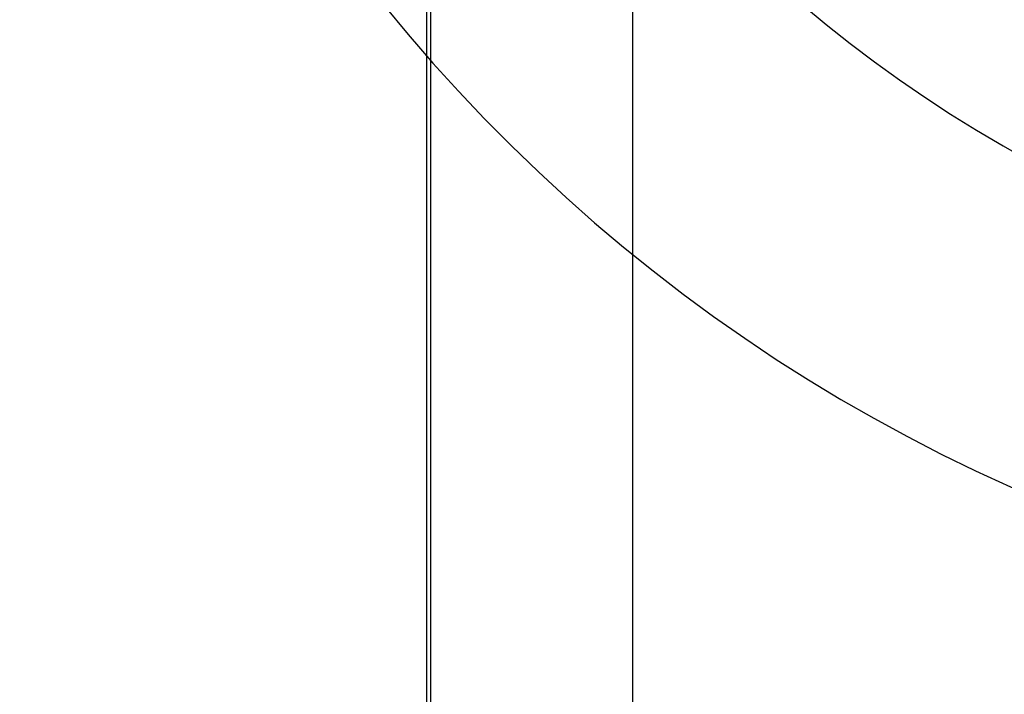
# Model space of a CAD drawing. Header units: millimetres. Extents: x 226749 to 325316, y -44191 to 40236.
# Tile 135 of 164: x 294289 to 294339, y 13064 to 13098. Entities that reach past the tile are written whole.
import ezdxf

# ---------------------------------------------------------------- set-up
doc = ezdxf.new("R2010")
doc.units = ezdxf.units.MM
doc.header["$LTSCALE"] = 100
doc.layers.add('K_URZĄDZENIA', color=4, linetype='Continuous')

# ---------------------------------------------------------------- blocks, each defined once
blk = doc.blocks.new('ZBIORNIK_RZUT')
at = {"layer": 'K_URZĄDZENIA'}
for radius, start, end in [(84, 275.80773, 84.19227), (69, 277.07615, 82.92385)]:
    blk.add_arc((149022.864, 96768.028), radius, start, end, dxfattribs=at)

msp = doc.modelspace()

# ---------------------------------------------------------------- linework, layer by layer
at = {"color": 7, "linetype": 'Continuous'}
for p, q in [((294309.773, 12692.501), (294309.773, 13152.501)), ((294309.961, 12695.575), (294309.961, 13149.426)), ((294320.039, 12709.351), (294320.039, 13135.651))]:
    msp.add_line(p, q, dxfattribs=at)

# ---------------------------------------------------------------- block references
at = {"layer": 'K_URZĄDZENIA', "rotation": 270}
msp.add_blockref('ZBIORNIK_RZUT', (197604.999, 162174.098), dxfattribs=at)

doc.saveas('drawing.dxf')
